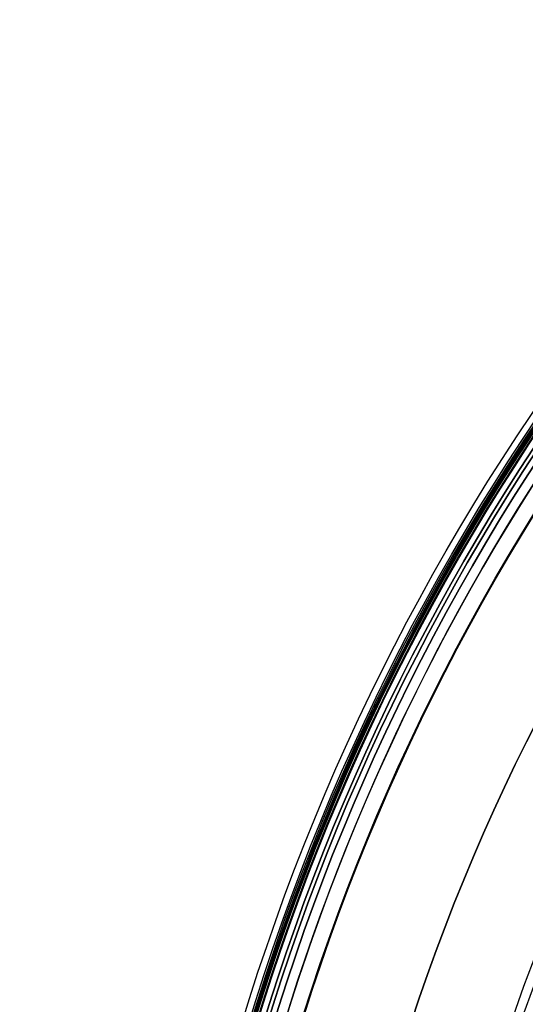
# Model space of a CAD drawing. Header units: millimetres. Extents: x -257 to 273, y -282 to 246.
# Tile 241 of 256: x -236 to -184, y 76 to 177. Entities that reach past the tile are written whole.
import ezdxf

# ---------------------------------------------------------------- set-up
doc = ezdxf.new("R2010")
doc.units = ezdxf.units.MM
doc.layers.add('Layer 01', color=7, linetype='Continuous', true_color=0x000000)

# ---------------------------------------------------------------- blocks, each defined once
blk = doc.blocks.new('Verpan Serie 430 Chair_Sæderamme til Serie430_Vink')
at = {"layer": 'Layer 01', "color": 254, "true_color": 0xcad1ee, "extrusion": (0, -1, 0)}
for centre, radius, start, end in [((0, 0), 226, 140.5635, 219.4365), ((0, 0), 202, 90, 270), ((0, 0, 27.5), 202.96, 90, 270)]:
    blk.add_arc(centre, radius, start, end, dxfattribs=at)
at = {"layer": 'Layer 01', "color": 254, "true_color": 0xcad1ee, "extrusion": (0, 1, 0)}
for centre, radius, start, end in [((0, 0, -27.5), 226, 320.4685, 39.5315), ((0, 0, -55), 226, 320.3436, 39.6564), ((0, 0, -55), 203.92, 270, 90)]:
    blk.add_arc(centre, radius, start, end, dxfattribs=at)
blk = doc.blocks.new('Vepan Serie 430 - Upholstery')
at = {"layer": 'Layer 01', "color": 250, "true_color": 0x404040, "extrusion": (0, -1, 0)}
for centre, radius in [((0, 0, -65.32), 224.34), ((0, 0, -64.32), 224.26), ((0, 0, -60.83), 228), ((0, 0, -61.33), 229.1), ((0, 0, -61.33), 228), ((0, 0, -61.33), 227), ((0, 0, -60.83), 227), ((0, 0, -60.33), 230.1), ((0, 0, -59.83), 230.1), ((0, 0, -60.33), 229.1), ((0, 0, -59.83), 229.1), ((0, 0, -59.33), 230.1), ((0, 0, -59.33), 229.1), ((0, 0, -58.92), 228.88), ((0, 0, -58.09), 229.43), ((0, 0, -56.73), 228.6), ((0, 0, -56.73), 228.6), ((0, 0, -56.73), 227.6), ((0, 0, -56.73), 227.6), ((0, 0, -28.36), 227.6), ((0, 0, -28.36), 228.6), ((0, 0), 213.6), ((0, 0), 228.6), ((0, 0, 0.5), 213.6)]:
    blk.add_arc(centre, radius, 90, 270, dxfattribs=at)
at = {"layer": 'Layer 01', "color": 250, "true_color": 0x404040, "extrusion": (0, 1, 0)}
for centre, radius in [((0, 0, 61.33), 229), ((0, 0, 60.33), 228), ((0, 0, 60.33), 227), ((0, 0, 58.81), 228.71), ((0, 0, 57.98), 229.27), ((0, 0), 227.6), ((0, 0, -1), 227.6), ((0, 0, -1), 213.6)]:
    blk.add_arc(centre, radius, 270, 90, dxfattribs=at)
blk = doc.blocks.new('430 dining chair')
at = {"layer": 'Layer 01', "extrusion": (0.071252, 5.22431e-20, 0.997458), "rotation": 270}
blk.add_blockref('Vepan Serie 430 - Upholstery', (-52.98, 0), dxfattribs=at)
at = {"layer": 'Layer 01'}
blk.add_blockref('Verpan Serie 430 Chair_Sæderamme til Serie430_Vink', (0, 2.02), dxfattribs=at)

msp = doc.modelspace()

# ---------------------------------------------------------------- block references
at = {"layer": 'Layer 01', "extrusion": (0, -1, 2.28891e-16)}
msp.add_blockref('430 dining chair', (7.5, 70.19, -7.48), dxfattribs=at)

doc.saveas('drawing.dxf')
